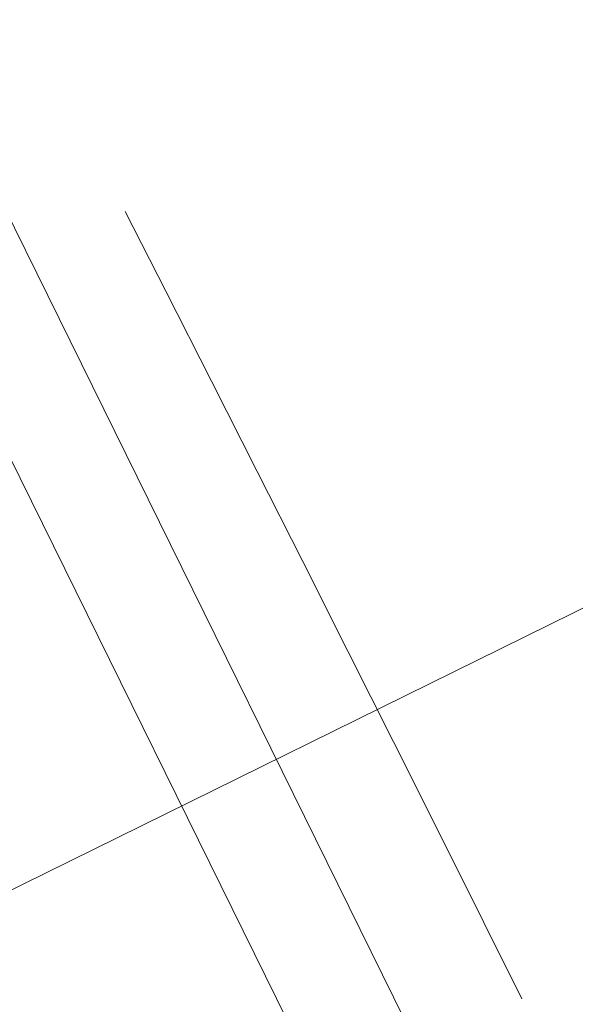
# Model space of a CAD drawing. Header units: millimetres. Extents: x -62314 to 79800, y -34032 to 28340.
# Tile 255 of 256: x 63384 to 63584, y 2017 to 2372. Entities that reach past the tile are written whole.
import ezdxf

# ---------------------------------------------------------------- set-up
doc = ezdxf.new("R2010")
doc.units = ezdxf.units.MM
doc.header["$LTSCALE"] = 508
doc.linetypes.add('Dash Style-6', pattern=[1.04164, 0.625, -0.20828, 0.06943, -0.13893])
for name, color, linetype, lineweight in [('(00) tekening-aanzicht grijs', 8, 'Continuous', 0), ('(00) tekening-stramien-algemeen', 7, 'Dash Style-6', 0), ('(00) tekening-verwijzing', 33, 'Fence_Line', 0), ('None', 7, 'Continuous', 0)]:
    doc.layers.add(name, color=color, linetype=linetype, lineweight=lineweight)
doc.linetypes.add('Fence_Line', pattern='A,0,[1,Fence_Line.shx,S=0.19685,R=0,X=0,Y=-0.441942],-5', length=5)

# ---------------------------------------------------------------- blocks, each defined once
blk = doc.blocks.new('bu-b-10')
at = {"layer": 'None', "color": 17, "lineweight": 0, "transparency": 33554687, "flags": 128}
blk.add_lwpolyline([(21285.19, 7231.77), (21310.25, 7203.2), (20415.23, 6418.38), (20390.17, 6446.95)], close=True, dxfattribs=at)
blk = doc.blocks.new('blok B 01 (2D)')
at = {"layer": '(00) tekening-aanzicht grijs', "color": 17, "lineweight": 0, "transparency": 33554687, "flags": 128}
blk.add_lwpolyline([(67147.1, 17815), (67147.15, 17815, 0.120217), (58755.98, 30980.72), (59001.11, 31046.44), (59684.33, 30368.24), (59885.21, 30565.97, -0.112264), (67637.51, 17925.97, -0.000404), (67654.79, 17874.82), (67653.59, 17874.13, -0.068823), (67693, 17589.15), (67693, 8520.64), (67193, 8520.64), (67193, 17589.15, 0.081822), (67163.93, 17765.58)], format="xyb", dxfattribs=at)
at = {"layer": 'None', "color": 17, "lineweight": 0, "transparency": 33554687, "flags": 128}
blk.add_lwpolyline([(67854.77, 18398.59, 0.109455), (60141.36, 30818.11)], format="xyb", dxfattribs=at)
at = {"layer": 'None', "color": 17, "transparency": 33554687, "rotation": 90}
blk.add_blockref('bu-b-10', (68046.99, 8444.05), dxfattribs=at)
blk = doc.blocks.new('Group-162-1')
at = {"layer": '(00) tekening-verwijzing', "color": 7, "linetype": 'Continuous', "lineweight": 0, "transparency": 33554687}
blk.add_line((-99433.17, -39969.41), (-100778.52, -40632.76), dxfattribs=at)
blk = doc.blocks.new('Stramien blok B')
at = {"layer": '(00) tekening-stramien-algemeen', "color": 2, "lineweight": 0, "transparency": 33554687}
blk.add_arc((35700.81, -3868.71), 33612.33, 18.044708, 49.822253, dxfattribs=at)

msp = doc.modelspace()

# ---------------------------------------------------------------- block references
at = {"layer": 'None', "color": 17, "transparency": 33554687}
for name, p, rotation in [('blok B 01 (2D)', (-3125.94, -10622.93), 344.9999999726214), ('Stramien blok B', (0, 0), 344.9999645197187)]:
    msp.add_blockref(name, p, dxfattribs=dict(at, rotation=rotation))
msp.add_blockref('Group-162-1', (163395.98, 42314.6), dxfattribs=at)

doc.saveas('drawing.dxf')
